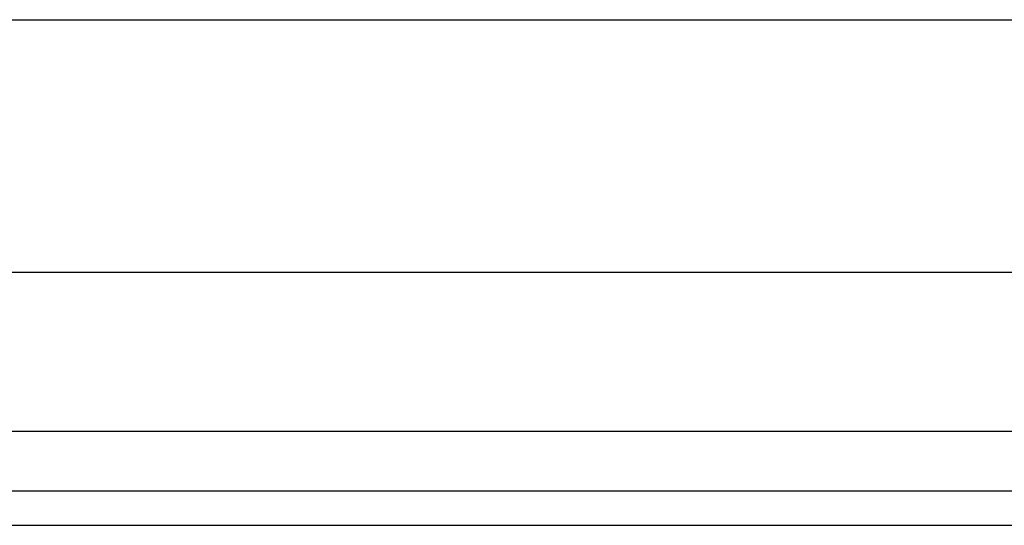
# Model space of a CAD drawing. Header units: inches. Extents: x 4.1 to 95.3, y 5.8 to 50.1.
# Tile 3 of 76: x 5.594 to 7.128, y 18.369 to 19.156. Entities that reach past the tile are written whole.
import ezdxf

# ---------------------------------------------------------------- set-up
doc = ezdxf.new("R2010")
doc.units = ezdxf.units.IN
doc.header["$MEASUREMENT"] = 0
doc.layers.add('Visible Edges(ANSI)', color=7, linetype='Continuous', lineweight=25)
doc.layers.add('Visible Tangent Edges(ANSI)', color=7, linetype='Continuous', lineweight=25)

msp = doc.modelspace()

# ---------------------------------------------------------------- linework, layer by layer
at = {"layer": 'Visible Edges(ANSI)'}
for p, q in [((4.9372, 19.1561), (23.0814, 19.1561)), ((23.0814, 18.7624), (4.9372, 18.7624)), ((23.8325, 18.4217), (4.2065, 18.4217)), ((4.2065, 18.3687), (23.8325, 18.3687))]:
    msp.add_line(p, q, dxfattribs=at)
at = {"layer": 'Visible Tangent Edges(ANSI)'}
msp.add_line((23.8325, 18.5147), (4.2065, 18.5147), dxfattribs=at)

doc.saveas('drawing.dxf')
